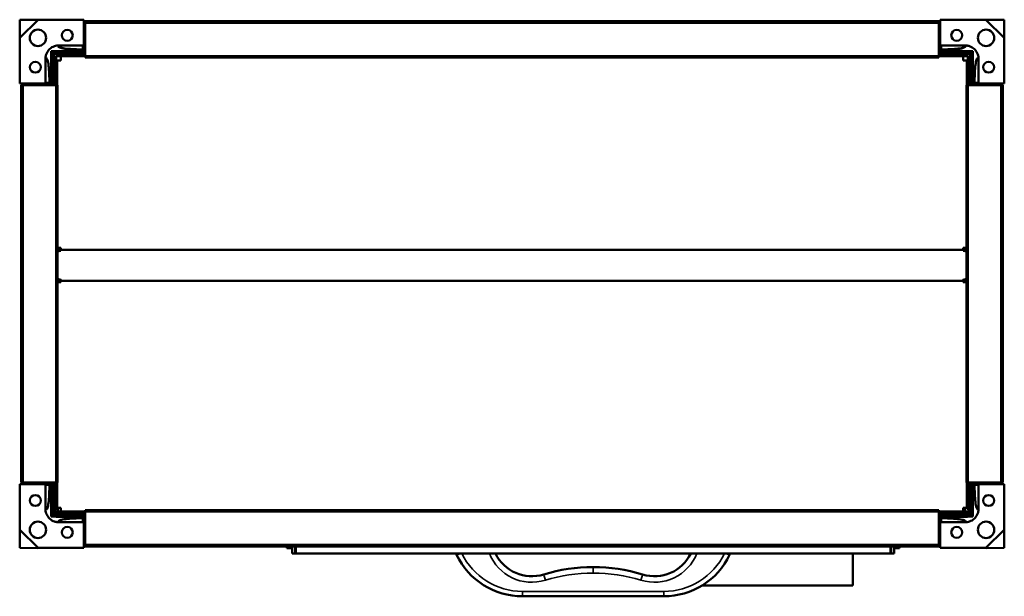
# Model space of a CAD drawing. Header units: millimetres. Extents: x 150 to 690, y 139 to 455.
import ezdxf

# ---------------------------------------------------------------- set-up
doc = ezdxf.new("R2010")
doc.units = ezdxf.units.MM
doc.header["$LTSCALE"] = 2
doc.layers.add('Widoczne (ISO)', color=7, linetype='Continuous', lineweight=50)
doc.layers.add('Widoczne wąskie (ISO)', color=7, linetype='Continuous', lineweight=35)

msp = doc.modelspace()

# ---------------------------------------------------------------- linework, layer by layer
at = {"layer": 'Widoczne (ISO)'}
for p, q in [((150.01, 445.32), (150.03, 455.22)), ((150.03, 455.22), (159.94, 455.24)), ((150.06, 445.2), (160.06, 455.2)), ((160.17, 455.16), (185.1, 455.16)), ((185.1, 455.16), (185.1, 453.66)), ((185.1, 453.66), (186, 453.66)), ((185.1, 453.66), (185.1, 441.66)), ((186, 454.46), (186, 453.26)), ((186, 454.46), (654, 454.46)), ((654, 454.46), (654, 453.26)), ((654, 453.66), (654.9, 453.66)), ((654.9, 453.66), (654.9, 455.16)), ((654.9, 455.16), (679.83, 455.16)), ((654.9, 441.66), (654.9, 453.66)), ((679.94, 455.2), (689.94, 445.2)), ((680.06, 455.24), (689.97, 455.22)), ((689.97, 455.22), (689.99, 445.32)), ((186, 435.46), (186, 453.26)), ((654, 435.46), (654, 453.26)), ((150.1, 420.16), (150.1, 445.08)), ((689.9, 445.08), (689.9, 420.16)), ((168.1, 437.16), (167.32, 437.94)), ((171, 441.15), (184.6, 441.15)), ((177.16, 438.07), (185.1, 438.07)), ((184.6, 438.95), (182.28, 438.95)), ((184.6, 441.16), (184.6, 438.95)), ((186, 438.66), (185.1, 438.66)), ((185.1, 438.66), (185.1, 438.07)), ((185.1, 438.07), (185.1, 437.16)), ((654.9, 438.66), (654, 438.66)), ((654.9, 438.66), (654.9, 438.07)), ((654.9, 438.07), (654.9, 437.16)), ((654.9, 438.07), (662.84, 438.07)), ((655.4, 438.95), (655.4, 441.16)), ((655.4, 441.15), (669, 441.15)), ((657.72, 438.95), (655.4, 438.95)), ((671.9, 437.16), (672.68, 437.94)), ((164.11, 420.66), (164.11, 434.25)), ((168.1, 437.16), (185.1, 437.16)), ((168.1, 420.16), (168.1, 437.16)), ((169, 436.26), (169, 434.26)), ((171, 436.26), (169, 436.26)), ((169, 434.26), (169, 419.26)), ((171, 435.26), (170, 435.26)), ((170, 435.26), (170, 434.26)), ((170, 419.26), (170, 434.26)), ((172.5, 432.76), (170.5, 432.76)), ((170.5, 419.26), (170.5, 432.76)), ((171, 436.26), (186, 436.26)), ((171, 435.26), (186, 435.26)), ((172.5, 433.26), (172.5, 435.26)), ((172.5, 433.26), (172.5, 432.76)), ((186, 435.46), (186, 434.46)), ((186, 434.46), (654, 434.46)), ((654, 436.26), (669, 436.26)), ((654, 435.46), (654, 434.46)), ((654, 435.26), (669, 435.26)), ((654.9, 437.16), (671.9, 437.16)), ((667.5, 435.26), (667.5, 433.26)), ((667.5, 432.76), (667.5, 433.26)), ((667.5, 432.76), (669.5, 432.76)), ((669, 436.26), (671, 436.26)), ((669, 435.26), (670, 435.26)), ((669.5, 432.76), (669.5, 419.26)), ((670, 434.26), (670, 435.26)), ((670, 419.26), (670, 434.26)), ((671, 436.26), (671, 434.26)), ((671, 419.26), (671, 434.26)), ((671.9, 437.16), (671.9, 420.16)), ((675.89, 434.25), (675.89, 420.66)), ((167.19, 420.16), (167.19, 428.09)), ((672.81, 428.09), (672.81, 420.16)), ((166.31, 422.98), (166.31, 420.66)), ((673.69, 420.66), (673.69, 422.98)), ((151.6, 420.16), (150.1, 420.16)), ((150.8, 419.26), (152, 419.26)), ((150.8, 201.26), (150.8, 419.26)), ((151.6, 419.26), (151.6, 420.16)), ((163.6, 420.16), (151.6, 420.16)), ((169.8, 419.26), (152, 419.26)), ((166.31, 420.66), (164.1, 420.66)), ((166.6, 420.16), (166.6, 419.26)), ((166.6, 420.16), (167.19, 420.16)), ((167.19, 420.16), (168.1, 420.16)), ((169.8, 419.26), (170.8, 419.26)), ((170.8, 201.26), (170.8, 419.26)), ((670.2, 419.26), (669.2, 419.26)), ((669.2, 419.26), (669.2, 201.26)), ((670.2, 419.26), (688, 419.26)), ((672.81, 420.16), (671.9, 420.16)), ((673.4, 420.16), (672.81, 420.16)), ((673.4, 419.26), (673.4, 420.16)), ((675.9, 420.66), (673.69, 420.66)), ((688.4, 420.16), (676.4, 420.16)), ((689.2, 419.26), (688, 419.26)), ((689.9, 420.16), (688.4, 420.16)), ((688.4, 420.16), (688.4, 419.26)), ((689.2, 419.26), (689.2, 201.26)), ((172.5, 329.93), (170.8, 329.93)), ((172.5, 329.93), (172.5, 328.93)), ((667.5, 329.93), (669.2, 329.93)), ((667.5, 329.93), (667.5, 328.93)), ((172.5, 328.93), (170.8, 328.93)), ((171.09, 327.93), (170.8, 327.93)), ((172.5, 328.35), (172.5, 328.93)), ((172.5, 328.93), (667.5, 328.93)), ((667.5, 328.93), (669.2, 328.93)), ((667.5, 328.93), (667.5, 328.35)), ((668.91, 327.93), (669.2, 327.93)), ((172.5, 311.13), (170.8, 311.13)), ((171, 312.32), (171, 311.13)), ((172.5, 312.55), (172.5, 311.96)), ((172.5, 311.96), (667.5, 311.96)), ((172.5, 311.13), (172.5, 311.96)), ((667.5, 312.55), (667.5, 311.96)), ((667.5, 311.96), (667.5, 311.13)), ((667.5, 311.13), (669.2, 311.13)), ((668.41, 312), (668.41, 311.13)), ((150.1, 200.36), (151.6, 200.36)), ((150.1, 175.43), (150.1, 200.36)), ((150.8, 201.26), (152, 201.26)), ((151.6, 200.36), (151.6, 201.26)), ((151.6, 200.36), (163.6, 200.36)), ((169.8, 201.26), (152, 201.26)), ((164.1, 199.86), (166.31, 199.86)), ((164.11, 186.26), (164.11, 199.86)), ((166.31, 199.86), (166.31, 197.53)), ((166.6, 201.26), (166.6, 200.36)), ((166.6, 200.36), (167.19, 200.36)), ((167.19, 192.42), (167.19, 200.36)), ((167.19, 200.36), (168.1, 200.36)), ((168.1, 183.36), (168.1, 200.36)), ((169, 201.26), (169, 186.26)), ((169.8, 201.26), (170.8, 201.26)), ((170, 186.26), (170, 201.26)), ((170.5, 201.26), (170.5, 187.29)), ((670.2, 201.26), (669.2, 201.26)), ((669.5, 201.26), (669.5, 187.29)), ((670, 186.26), (670, 201.26)), ((670.2, 201.26), (688, 201.26)), ((671, 186.26), (671, 201.26)), ((672.81, 200.36), (671.9, 200.36)), ((671.9, 200.36), (671.9, 183.36)), ((673.4, 200.36), (672.81, 200.36)), ((672.81, 200.36), (672.81, 192.42)), ((673.4, 200.36), (673.4, 201.26)), ((673.69, 197.53), (673.69, 199.86)), ((673.69, 199.86), (675.9, 199.86)), ((675.89, 199.86), (675.89, 186.26)), ((676.4, 200.36), (688.4, 200.36)), ((689.2, 201.26), (688, 201.26)), ((688.4, 201.26), (688.4, 200.36)), ((688.4, 200.36), (689.9, 200.36)), ((689.9, 200.36), (689.9, 175.43)), ((168.1, 199.26), (168.5, 199.26)), ((168.5, 199.26), (168.5, 185.26)), ((671.5, 199.26), (671.9, 199.26)), ((671.5, 185.26), (671.5, 199.26)), ((169.5, 184.26), (168.1, 184.26)), ((169.5, 185.26), (168.5, 185.26)), ((170, 186.26), (169, 186.26)), ((169.5, 185.26), (174.5, 185.26)), ((169.5, 184.26), (169.5, 185.26)), ((174.5, 184.26), (169.5, 184.26)), ((172.5, 187.29), (170.5, 187.29)), ((171, 187.29), (171, 185.26)), ((172.5, 185.29), (172.5, 187.29)), ((186, 185.29), (172.5, 185.29)), ((186, 185.26), (174.5, 185.26)), ((186, 184.26), (174.5, 184.26)), ((654, 186.06), (186, 186.06)), ((186, 185.06), (186, 186.06)), ((186, 185.06), (186, 167.26)), ((654, 185.06), (654, 186.06)), ((667.5, 185.29), (654, 185.29)), ((665.5, 185.26), (654, 185.26)), ((654, 185.06), (654, 167.26)), ((665.5, 184.26), (654, 184.26)), ((665.5, 185.26), (670.5, 185.26)), ((670.5, 184.26), (665.5, 184.26)), ((667.5, 187.29), (667.5, 185.29)), ((669.5, 187.29), (667.5, 187.29)), ((668.41, 187.29), (668.41, 185.26)), ((670, 186.26), (671, 186.26)), ((670.5, 185.26), (671.5, 185.26)), ((670.5, 184.26), (670.5, 185.26)), ((670.5, 184.26), (671.9, 184.26)), ((168.1, 183.36), (167.32, 182.57)), ((185.1, 183.36), (168.1, 183.36)), ((184.6, 179.37), (171, 179.37)), ((185.1, 182.45), (177.16, 182.45)), ((182.28, 181.56), (184.6, 181.56)), ((184.6, 181.56), (184.6, 179.36)), ((185.1, 182.45), (185.1, 183.36)), ((185.1, 181.86), (185.1, 182.45)), ((185.1, 181.86), (186, 181.86)), ((185.1, 178.86), (185.1, 166.86)), ((654, 181.86), (654.9, 181.86)), ((671.9, 183.36), (654.9, 183.36)), ((654.9, 182.45), (654.9, 183.36)), ((662.84, 182.45), (654.9, 182.45)), ((654.9, 181.86), (654.9, 182.45)), ((654.9, 166.86), (654.9, 178.86)), ((655.4, 181.56), (657.72, 181.56)), ((655.4, 179.36), (655.4, 181.56)), ((669, 179.37), (655.4, 179.37)), ((671.9, 183.36), (672.68, 182.57)), ((150.03, 165.29), (150.01, 175.2)), ((160.06, 165.31), (150.06, 175.31)), ((689.94, 175.31), (679.94, 165.31)), ((689.99, 175.2), (689.97, 165.29)), ((159.94, 165.27), (150.03, 165.29)), ((185.1, 165.36), (160.17, 165.36)), ((186, 166.86), (185.1, 166.86)), ((185.1, 166.86), (185.1, 165.36)), ((186, 166.06), (186, 167.26)), ((654, 166.06), (186, 166.06)), ((296.5, 165.26), (296.5, 166.06)), ((299.5, 165.26), (296.5, 165.26)), ((299.5, 162.26), (299.5, 166.06)), ((299.5, 162.26), (301, 162.26)), ((301, 166.06), (301, 162.26)), ((301, 163.76), (301.5, 163.76)), ((301, 162.26), (301.5, 162.26)), ((301.5, 165.26), (301.5, 166.06)), ((301.5, 165.26), (301.5, 162.26)), ((301.5, 162.26), (627.5, 162.26)), ((389.28, 162.26), (389.63, 161.53)), ((539.37, 161.53), (539.72, 162.26)), ((607, 162.26), (607, 144.76)), ((627.5, 166.06), (627.5, 165.26)), ((627.5, 165.26), (627.5, 162.26)), ((627.5, 163.76), (628, 163.76)), ((627.5, 162.26), (628, 162.26)), ((628, 162.26), (628, 166.06)), ((628, 162.26), (629.5, 162.26)), ((629.5, 166.06), (629.5, 162.26)), ((629.5, 165.26), (632.5, 165.26)), ((632.5, 166.06), (632.5, 165.26)), ((654, 166.06), (654, 167.26)), ((654.9, 166.86), (654, 166.86)), ((654.9, 165.36), (654.9, 166.86)), ((679.83, 165.36), (654.9, 165.36)), ((689.97, 165.29), (680.06, 165.27)), ((522, 146.58), (522, 146.58)), ((607, 144.76), (524.34, 144.76)), ((425.73, 138.76), (503.27, 138.76))]:
    msp.add_line(p, q, dxfattribs=at)
for centre, radius in [((160, 445.26), 4.5), ((176.1, 446.66), 3), ((663.9, 446.66), 3), ((680, 445.26), 4.5), ((158.6, 429.16), 3), ((681.4, 429.16), 3), ((158.6, 191.36), 3), ((681.4, 191.36), 3), ((160, 175.26), 4.5), ((680, 175.26), 4.5), ((176.1, 173.86), 3), ((663.9, 173.86), 3)]:
    msp.add_circle(centre, radius, dxfattribs=at)
for centre, radius, start, end in [((184.6, 441.66), 0.5, 270, 0), ((655.4, 441.66), 0.5, 180, 270), ((163.6, 420.66), 0.5, 270, 0), ((676.4, 420.66), 0.5, 180, 270), ((163.6, 199.86), 0.5, 0, 90), ((676.4, 199.86), 0.5, 90, 180), ((184.6, 178.86), 0.5, 0, 90), ((655.4, 178.86), 0.5, 90, 180), ((430.86, 171.83), 22.07, 205.6986, 287.2391), ((498.14, 171.83), 22.07, 252.7609, 334.3014), ((425.73, 178.76), 40, 205.5139, 270), ((503.27, 178.76), 40, 270, 334.4861), ((463.86, 65.48), 89.28, 89.5889, 107.2391), ((465.14, 65.48), 89.28, 72.7609, 90.4111)]:
    msp.add_arc(centre, radius, start, end, dxfattribs=at)
for centre, major_axis, start_param, end_param in [((172.5, 326.93), (2, 0), 1.570796, 2.586782), ((667.5, 326.93), (2, 0), 0.554811, 1.570796), ((172.5, 313.96), (-2, 0), 0.554811, 1.570796), ((667.5, 313.96), (-2, 0), 1.570796, 2.586782), ((172.5, 313.26), (2, 0), 3.696404, 4.712389), ((667.5, 313.26), (2, 0), 4.712389, 5.728374)]:
    msp.add_ellipse(centre, major_axis=major_axis, ratio=0.707107, start_param=start_param, end_param=end_param, dxfattribs=at)
for points in [[(160.06, 455.2), (160.02, 455.21), (159.98, 455.23), (159.94, 455.24)], [(160.17, 455.16), (160.14, 455.17), (160.1, 455.18), (160.06, 455.2)], [(679.83, 455.16), (679.87, 455.17), (679.9, 455.18), (679.94, 455.2)], [(680.06, 455.24), (680.02, 455.23), (679.98, 455.21), (679.94, 455.2)], [(150.01, 445.32), (150.03, 445.28), (150.04, 445.24), (150.06, 445.2)], [(150.1, 445.08), (150.09, 445.12), (150.07, 445.16), (150.06, 445.2)], [(689.9, 445.08), (689.91, 445.12), (689.93, 445.16), (689.94, 445.2)], [(689.94, 445.2), (689.96, 445.24), (689.97, 445.28), (689.99, 445.32)], [(150.06, 175.31), (150.04, 175.27), (150.03, 175.23), (150.01, 175.2)], [(150.1, 175.43), (150.09, 175.39), (150.07, 175.35), (150.06, 175.31)], [(689.9, 175.43), (689.91, 175.39), (689.93, 175.35), (689.94, 175.31)], [(689.99, 175.2), (689.97, 175.23), (689.96, 175.27), (689.94, 175.31)], [(159.94, 165.27), (159.98, 165.28), (160.02, 165.3), (160.06, 165.31)], [(160.17, 165.36), (160.13, 165.34), (160.1, 165.33), (160.06, 165.31)], [(679.83, 165.36), (679.86, 165.34), (679.9, 165.33), (679.94, 165.31)], [(679.94, 165.31), (679.98, 165.3), (680.02, 165.28), (680.06, 165.27)]]:
    msp.add_open_spline(points, degree=3, dxfattribs=at)
for points, knots in [([(164.11, 434.25), (164.24, 435.07), (164.33, 435.56), (164.89, 437.15), (165.43, 437.99), (166.7, 439.4), (167.49, 439.99), (169.29, 440.85), (170.07, 441), (171, 441.15)], [6.722157, 6.722157, 6.722157, 6.722157, 7.046388, 7.046388, 7.578871, 7.578871, 8.149832, 8.149832, 8.745306, 8.745306, 8.745306, 8.745306]), ([(167.19, 428.09), (167.19, 429.45), (167.2, 430.7), (167.2, 432.51), (167.21, 433.25), (167.21, 434.02), (167.21, 434.34), (167.21, 434.7), (167.22, 434.87), (167.22, 435.3), (167.23, 435.56), (167.25, 436.51), (167.27, 437.19), (167.31, 437.89), (167.31, 437.91), (167.32, 437.94)], [0.4926398, 0.4926398, 0.4926398, 0.4926398, 0.5669172, 0.5669172, 0.6175904, 0.6175904, 0.6200707, 0.6200707, 0.6224298, 0.6224298, 0.6258618, 0.6258618, 0.63518, 0.63518, 0.6355201, 0.6355201, 0.6355201, 0.6355201]), ([(177.16, 438.07), (175.25, 438.06), (173.33, 438.05), (171.53, 438.05), (171.01, 438.04), (170.62, 438.04), (170.47, 438.04), (169.06, 438.02), (168.11, 437.99), (167.32, 437.94)], [-1.95287, -1.95287, -1.95287, -1.95287, -0.854643, -0.854643, -0.82091, -0.82091, -0.798868, -0.798868, -0.619017, -0.619017, -0.619017, -0.619017]), ([(171, 441.15), (171.01, 441.11), (171.01, 441.07), (171.02, 440.99), (171.02, 440.95), (171.03, 440.87), (171.03, 440.83), (171.08, 440.7), (171.13, 440.62), (171.3, 440.42), (171.44, 440.32), (172.1, 439.95), (172.93, 439.73), (175.02, 439.38), (176.38, 439.25), (179.23, 439.06), (180.81, 439), (182.28, 438.95)], [-4.294451, -4.294451, -4.294451, -4.294451, -4.260976, -4.260976, -4.225754, -4.225754, -4.190018, -4.190018, -4.104754, -4.104754, -3.964207, -3.964207, -3.45937, -3.45937, -2.870368, -2.870368, -2.287369, -2.287369, -2.287369, -2.287369]), ([(182.28, 438.95), (182.24, 438.94), (182.2, 438.93), (180.75, 438.65), (179.2, 438.34), (177.16, 438.07)], [-21.284951, -21.284951, -21.284951, -21.284951, -21.095773, -21.095773, -13.528433, -13.528433, -13.528433, -13.528433]), ([(669, 441.15), (668.99, 441.11), (668.99, 441.07), (668.99, 441), (668.98, 440.97), (668.98, 440.92), (668.98, 440.92), (668.97, 440.83), (668.94, 440.75), (668.85, 440.59), (668.78, 440.51), (668.56, 440.32), (668.38, 440.22), (667.74, 439.92), (667.14, 439.77), (665.44, 439.44), (664.07, 439.29), (661.08, 439.08), (659.3, 439), (657.72, 438.95)], [0.395755, 0.395755, 0.395755, 0.395755, 0.408065, 0.408065, 0.41657, 0.41657, 0.424022, 0.424022, 0.506629, 0.506629, 0.609066, 0.609066, 0.795832, 0.795832, 1.287097, 1.287097, 2.195023, 2.195023, 3.203538, 3.203538, 3.203538, 3.203538]), ([(662.84, 438.07), (662.27, 438.14), (661.71, 438.23), (660.03, 438.5), (659.35, 438.64), (657.72, 438.95)], [-4.010817, -4.010817, -4.010817, -4.010817, -3.613679, -3.613679, -2.833117, -2.833117, -2.833117, -2.833117]), ([(662.84, 438.07), (664.2, 438.06), (665.45, 438.06), (667.25, 438.05), (667.99, 438.05), (668.76, 438.04), (669.08, 438.04), (669.44, 438.04), (669.62, 438.04), (670.05, 438.03), (670.3, 438.03), (671.25, 438.01), (671.93, 437.98), (672.63, 437.94), (672.66, 437.94), (672.68, 437.94)], [0.4926398, 0.4926398, 0.4926398, 0.4926398, 0.5669172, 0.5669172, 0.6175904, 0.6175904, 0.6200707, 0.6200707, 0.6224298, 0.6224298, 0.6258618, 0.6258618, 0.63518, 0.63518, 0.6355201, 0.6355201, 0.6355201, 0.6355201]), ([(669, 441.15), (669.82, 441.01), (670.3, 440.93), (671.9, 440.36), (672.74, 439.83), (674.15, 438.56), (674.73, 437.77), (675.6, 435.97), (675.74, 435.19), (675.89, 434.25)], [6.722157, 6.722157, 6.722157, 6.722157, 7.046388, 7.046388, 7.578871, 7.578871, 8.149832, 8.149832, 8.745306, 8.745306, 8.745306, 8.745306]), ([(672.81, 428.09), (672.8, 430.01), (672.8, 431.93), (672.79, 433.73), (672.79, 434.24), (672.79, 434.63), (672.78, 434.79), (672.77, 436.2), (672.73, 437.15), (672.68, 437.94)], [-1.95287, -1.95287, -1.95287, -1.95287, -0.854643, -0.854643, -0.82091, -0.82091, -0.798868, -0.798868, -0.619017, -0.619017, -0.619017, -0.619017]), ([(164.11, 434.25), (164.15, 434.25), (164.19, 434.25), (164.26, 434.24), (164.28, 434.24), (164.34, 434.23), (164.34, 434.23), (164.43, 434.22), (164.5, 434.2), (164.66, 434.11), (164.74, 434.04), (164.94, 433.82), (165.04, 433.63), (165.33, 433), (165.49, 432.39), (165.82, 430.69), (165.96, 429.32), (166.18, 426.33), (166.26, 424.56), (166.31, 422.98)], [0.395755, 0.395755, 0.395755, 0.395755, 0.408065, 0.408065, 0.41657, 0.41657, 0.424022, 0.424022, 0.506629, 0.506629, 0.609066, 0.609066, 0.795832, 0.795832, 1.287097, 1.287097, 2.195023, 2.195023, 3.203538, 3.203538, 3.203538, 3.203538]), ([(675.89, 434.25), (675.85, 434.25), (675.81, 434.25), (675.74, 434.24), (675.7, 434.24), (675.62, 434.23), (675.58, 434.22), (675.45, 434.18), (675.37, 434.13), (675.17, 433.96), (675.07, 433.81), (674.69, 433.15), (674.48, 432.33), (674.13, 430.24), (674, 428.87), (673.81, 426.03), (673.74, 424.45), (673.69, 422.98)], [-4.294451, -4.294451, -4.294451, -4.294451, -4.260976, -4.260976, -4.225754, -4.225754, -4.190018, -4.190018, -4.104754, -4.104754, -3.964207, -3.964207, -3.45937, -3.45937, -2.870368, -2.870368, -2.287369, -2.287369, -2.287369, -2.287369]), ([(167.19, 428.09), (167.11, 427.53), (167.03, 426.96), (166.76, 425.29), (166.62, 424.6), (166.31, 422.98)], [-4.010817, -4.010817, -4.010817, -4.010817, -3.613679, -3.613679, -2.833117, -2.833117, -2.833117, -2.833117]), ([(673.69, 422.98), (673.69, 423.02), (673.68, 423.05), (673.4, 424.51), (673.09, 426.06), (672.81, 428.09)], [-21.284951, -21.284951, -21.284951, -21.284951, -21.095773, -21.095773, -13.528433, -13.528433, -13.528433, -13.528433]), ([(164.11, 186.26), (164.15, 186.26), (164.19, 186.26), (164.26, 186.27), (164.3, 186.27), (164.38, 186.28), (164.42, 186.29), (164.55, 186.33), (164.63, 186.38), (164.83, 186.56), (164.93, 186.7), (165.31, 187.36), (165.52, 188.19), (165.87, 190.28), (166, 191.64), (166.19, 194.49), (166.26, 196.06), (166.31, 197.53)], [-4.294451, -4.294451, -4.294451, -4.294451, -4.260976, -4.260976, -4.225754, -4.225754, -4.190018, -4.190018, -4.104754, -4.104754, -3.964207, -3.964207, -3.45937, -3.45937, -2.870368, -2.870368, -2.287369, -2.287369, -2.287369, -2.287369]), ([(166.31, 197.53), (166.31, 197.5), (166.32, 197.46), (166.6, 196), (166.91, 194.45), (167.19, 192.42)], [-21.284951, -21.284951, -21.284951, -21.284951, -21.095773, -21.095773, -13.528433, -13.528433, -13.528433, -13.528433]), ([(672.81, 192.42), (672.89, 192.98), (672.97, 193.55), (673.24, 195.22), (673.38, 195.91), (673.69, 197.53)], [-4.010817, -4.010817, -4.010817, -4.010817, -3.613679, -3.613679, -2.833117, -2.833117, -2.833117, -2.833117]), ([(675.89, 186.26), (675.85, 186.26), (675.81, 186.26), (675.74, 186.27), (675.72, 186.27), (675.66, 186.28), (675.66, 186.28), (675.57, 186.29), (675.5, 186.31), (675.34, 186.4), (675.26, 186.47), (675.06, 186.7), (674.96, 186.88), (674.67, 187.51), (674.51, 188.12), (674.18, 189.82), (674.04, 191.19), (673.82, 194.18), (673.74, 195.96), (673.69, 197.53)], [0.395755, 0.395755, 0.395755, 0.395755, 0.408065, 0.408065, 0.41657, 0.41657, 0.424022, 0.424022, 0.506629, 0.506629, 0.609066, 0.609066, 0.795832, 0.795832, 1.287097, 1.287097, 2.195023, 2.195023, 3.203538, 3.203538, 3.203538, 3.203538]), ([(167.19, 192.42), (167.2, 190.5), (167.2, 188.59), (167.21, 186.78), (167.21, 186.27), (167.21, 185.88), (167.22, 185.72), (167.23, 184.32), (167.27, 183.36), (167.32, 182.57)], [-1.95287, -1.95287, -1.95287, -1.95287, -0.854643, -0.854643, -0.82091, -0.82091, -0.798868, -0.798868, -0.619017, -0.619017, -0.619017, -0.619017]), ([(672.81, 192.42), (672.81, 191.06), (672.8, 189.81), (672.8, 188), (672.79, 187.26), (672.79, 186.49), (672.79, 186.18), (672.79, 185.82), (672.78, 185.64), (672.78, 185.21), (672.77, 184.95), (672.75, 184), (672.73, 183.33), (672.69, 182.62), (672.69, 182.6), (672.68, 182.57)], [0.4926398, 0.4926398, 0.4926398, 0.4926398, 0.5669172, 0.5669172, 0.6175904, 0.6175904, 0.6200707, 0.6200707, 0.6224298, 0.6224298, 0.6258618, 0.6258618, 0.63518, 0.63518, 0.6355201, 0.6355201, 0.6355201, 0.6355201]), ([(171, 179.37), (170.18, 179.5), (169.7, 179.58), (168.1, 180.15), (167.26, 180.68), (165.85, 181.95), (165.27, 182.74), (164.4, 184.55), (164.26, 185.32), (164.11, 186.26)], [6.722157, 6.722157, 6.722157, 6.722157, 7.046388, 7.046388, 7.578871, 7.578871, 8.149832, 8.149832, 8.745306, 8.745306, 8.745306, 8.745306]), ([(675.89, 186.26), (675.76, 185.44), (675.67, 184.95), (675.11, 183.36), (674.57, 182.52), (673.3, 181.11), (672.51, 180.52), (670.71, 179.66), (669.93, 179.52), (669, 179.37)], [6.722157, 6.722157, 6.722157, 6.722157, 7.046388, 7.046388, 7.578871, 7.578871, 8.149832, 8.149832, 8.745306, 8.745306, 8.745306, 8.745306]), ([(177.16, 182.45), (175.8, 182.45), (174.55, 182.45), (172.75, 182.46), (172.01, 182.46), (171.24, 182.47), (170.92, 182.47), (170.56, 182.47), (170.38, 182.47), (169.95, 182.48), (169.7, 182.48), (168.75, 182.5), (168.07, 182.53), (167.37, 182.57), (167.34, 182.57), (167.32, 182.57)], [0.4926398, 0.4926398, 0.4926398, 0.4926398, 0.5669172, 0.5669172, 0.6175904, 0.6175904, 0.6200707, 0.6200707, 0.6224298, 0.6224298, 0.6258618, 0.6258618, 0.63518, 0.63518, 0.6355201, 0.6355201, 0.6355201, 0.6355201]), ([(171, 179.37), (171.01, 179.41), (171.01, 179.45), (171.01, 179.51), (171.02, 179.54), (171.02, 179.59), (171.02, 179.59), (171.03, 179.68), (171.06, 179.76), (171.15, 179.92), (171.22, 180), (171.44, 180.19), (171.62, 180.3), (172.26, 180.59), (172.86, 180.75), (174.56, 181.08), (175.93, 181.22), (178.92, 181.44), (180.7, 181.51), (182.28, 181.56)], [0.395755, 0.395755, 0.395755, 0.395755, 0.408065, 0.408065, 0.41657, 0.41657, 0.424022, 0.424022, 0.506629, 0.506629, 0.609066, 0.609066, 0.795832, 0.795832, 1.287097, 1.287097, 2.195023, 2.195023, 3.203538, 3.203538, 3.203538, 3.203538]), ([(177.16, 182.45), (177.73, 182.37), (178.29, 182.29), (179.97, 182.02), (180.65, 181.88), (182.28, 181.56)], [-4.010817, -4.010817, -4.010817, -4.010817, -3.613679, -3.613679, -2.833117, -2.833117, -2.833117, -2.833117]), ([(657.72, 181.56), (657.76, 181.57), (657.8, 181.58), (659.25, 181.86), (660.8, 182.17), (662.84, 182.45)], [-21.284951, -21.284951, -21.284951, -21.284951, -21.095773, -21.095773, -13.528433, -13.528433, -13.528433, -13.528433]), ([(669, 179.37), (668.99, 179.4), (668.99, 179.44), (668.98, 179.52), (668.98, 179.56), (668.97, 179.64), (668.97, 179.68), (668.92, 179.81), (668.87, 179.89), (668.7, 180.09), (668.56, 180.19), (667.9, 180.56), (667.07, 180.78), (664.98, 181.13), (663.62, 181.26), (660.77, 181.45), (659.19, 181.52), (657.72, 181.56)], [-4.294451, -4.294451, -4.294451, -4.294451, -4.260976, -4.260976, -4.225754, -4.225754, -4.190018, -4.190018, -4.104754, -4.104754, -3.964207, -3.964207, -3.45937, -3.45937, -2.870368, -2.870368, -2.287369, -2.287369, -2.287369, -2.287369]), ([(662.84, 182.45), (664.75, 182.45), (666.67, 182.46), (668.47, 182.47), (668.99, 182.47), (669.38, 182.47), (669.53, 182.47), (670.94, 182.49), (671.89, 182.52), (672.68, 182.57)], [-1.95287, -1.95287, -1.95287, -1.95287, -0.854643, -0.854643, -0.82091, -0.82091, -0.798868, -0.798868, -0.619017, -0.619017, -0.619017, -0.619017])]:
    msp.add_open_spline(points, degree=3, knots=knots, dxfattribs=at)
at = {"layer": 'Widoczne wąskie (ISO)'}
for p, q in [((186, 453.26), (654, 453.26)), ((170, 434.26), (169, 434.26)), ((171, 436.26), (171, 435.26)), ((186, 435.46), (654, 435.46)), ((669, 435.26), (669, 436.26)), ((671, 434.26), (670, 434.26)), ((152, 201.26), (152, 419.26)), ((169.8, 201.26), (169.8, 419.26)), ((670.2, 419.26), (670.2, 201.26)), ((688, 419.26), (688, 201.26)), ((171.03, 312.29), (171.03, 311.13)), ((171.1, 312.25), (171.1, 311.13)), ((171.03, 187.29), (171.03, 185.26)), ((171.1, 187.29), (171.1, 185.26)), ((174.5, 184.26), (174.5, 185.26)), ((654, 185.06), (186, 185.06)), ((665.5, 185.26), (665.5, 184.26)), ((654, 167.26), (186, 167.26)), ((464.5, 154.76), (464.5, 151.48)), ((425.73, 141.48), (425.73, 140.76)), ((503.27, 141.48), (425.73, 141.48)), ((425.73, 140.76), (425.73, 138.76)), ((503.27, 141.48), (503.27, 140.76)), ((503.27, 140.76), (503.27, 138.76))]:
    msp.add_line(p, q, dxfattribs=at)
for centre, radius, start, end in [((425.73, 178.48), 37, 206.0149, 270), ((430.86, 171.56), 25.07, 201.772, 287.2391), ((498.14, 171.56), 25.07, 252.7609, 338.228), ((503.27, 178.48), 37, 270, 333.9851), ((463.86, 65.21), 86.28, 89.5746, 107.2391), ((465.14, 65.21), 86.28, 72.7609, 90.4254)]:
    msp.add_arc(centre, radius, start, end, dxfattribs=at)
for centre, major_axis, ratio, start_param, end_param in [((392.34, 162.82), (-2.71, -1.29), 0.081769, 0, 1.2966), ((536.66, 162.82), (2.71, -1.29), 0.081769, 4.986586, 6.283185), ((438.29, 147.88), (-0.89, 2.87), 0.026932, 0, 1.657373), ((490.71, 147.88), (0.89, 2.87), 0.026932, 4.625812, 6.283185)]:
    msp.add_ellipse(centre, major_axis=major_axis, ratio=ratio, start_param=start_param, end_param=end_param, dxfattribs=at)

doc.saveas('drawing.dxf')
